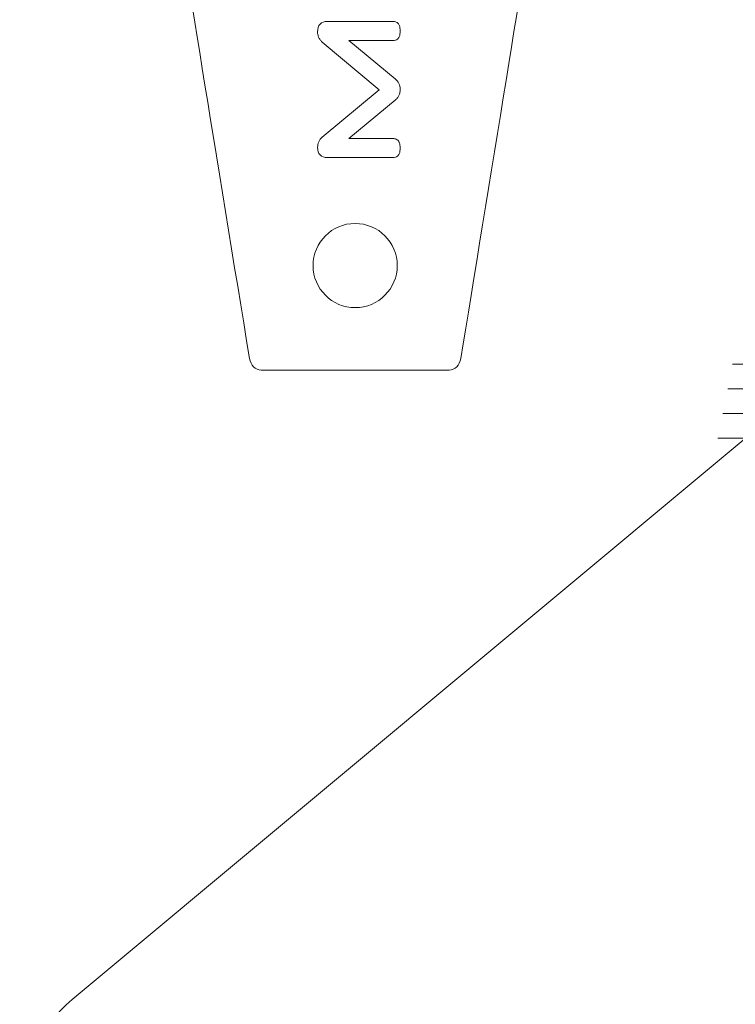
# Model space of a CAD drawing. Header units: inches. Extents: x -5.8 to 5.8, y -5.8 to 5.8.
# Tile 15 of 42: x -5.8 to -4.5, y 2.3 to 4. Entities that reach past the tile are written whole.
import ezdxf

# ---------------------------------------------------------------- set-up
doc = ezdxf.new("R2010")
doc.units = ezdxf.units.IN
doc.header["$MEASUREMENT"] = 0
doc.layers.add('VIEW_HATCHES', color=7, linetype='Continuous')

msp = doc.modelspace()

# ---------------------------------------------------------------- linework, layer by layer
at = {"layer": 'VIEW_HATCHES', "color": 4, "lineweight": 5}
for points in [[(-4.4772, 0.9065), (-4.4772, 0.9065), (-5.6577, 1.8903), (-5.6577, 1.8903), (-5.6577, 1.8903), (-5.7161, 1.9389), (-5.7499, 2.0109), (-5.75, 2.0869), (-5.75, 2.0869), (-5.7501, 2.1629), (-5.716, 2.2353), (-5.6577, 2.284), (-5.6577, 2.284), (-5.6577, 2.284), (-4.4772, 3.2677), (-4.4772, 3.2677), (-4.4772, 3.2677), (-4.4772, 3.2677), (-4.4772, 3.2677), (-4.4772, 3.2677), (-4.4772, 3.2677), (-4.471, 3.2983), (-4.1656, 4.8512), (-3.9972, 5.6868), (-3.9972, 5.6868), (-3.9898, 5.7236), (-3.9574, 5.75), (-3.92, 5.75), (-3.92, 5.75), (-3.92, 5.75), (-2.6709, 5.75), (-2.6709, 5.75), (-2.6709, 5.75), (-2.6335, 5.75), (-2.6012, 5.7235), (-2.5937, 5.6868), (-2.5937, 5.6868), (-2.3902, 4.6773), (-2.1199, 3.2983), (-2.1138, 3.2677), (-2.1138, 3.2677), (-2.1138, 3.2677), (-2.1138, 3.2677), (-2.1138, 3.2677), (-2.1138, 3.2677), (-2.1138, 3.2677), (-0.9333, 2.284), (-0.9333, 2.284), (-0.9333, 2.284), (-0.8748, 2.2354), (-0.841, 2.1633), (-0.841, 2.0874), (-0.841, 2.0874), (-0.8409, 2.0114), (-0.8749, 1.939), (-0.9333, 1.8903), (-0.9333, 1.8903), (-0.9333, 1.8903), (-2.1138, 0.9065), (-2.1138, 0.9065), (-2.1138, 0.9065), (-2.1138, 0.9065), (-2.1138, 0.9065), (-2.1138, 0.9065), (-2.1138, 0.9065), (-2.1199, 0.8759), (-2.4356, -0.7278), (-2.5938, -1.5126), (-2.5938, -1.5126), (-2.6012, -1.5493), (-2.6335, -1.5757), (-2.671, -1.5757), (-2.671, -1.5757), (-2.671, -1.5757), (-3.92, -1.5757), (-3.92, -1.5757), (-3.92, -1.5757), (-3.9575, -1.5757), (-3.9898, -1.5493), (-3.9972, -1.5126), (-3.9972, -1.5126), (-4.2007, -0.5031), (-4.471, 0.8759), (-4.4772, 0.9065), (-4.4772, 0.9065), (-4.4772, 0.9065), (-4.4772, 0.9065), (-4.4772, 0.9065)], [(-4.8495, 4.9496), (-4.8495, 4.9496), (-4.5968, 4.6324), (-4.5968, 4.6324), (-4.5968, 4.6324), (-4.5814, 4.6167), (-4.5725, 4.5935), (-4.5724, 4.5689), (-4.5724, 4.5689), (-4.5724, 4.5444), (-4.5814, 4.5211), (-4.5968, 4.5054), (-4.5968, 4.5054), (-4.5968, 4.5054), (-4.8495, 4.1882), (-4.8495, 4.1882), (-4.8495, 4.1882), (-4.8495, 4.1882), (-4.8495, 4.1882), (-4.8495, 4.1882), (-4.8495, 4.1882), (-4.8511, 4.1783), (-4.9318, 3.6776), (-4.9763, 3.4082), (-4.9763, 3.4082), (-4.9782, 3.3963), (-4.9867, 3.3878), (-4.9966, 3.3878), (-4.9966, 3.3878), (-4.9966, 3.3878), (-5.3264, 3.3878), (-5.3264, 3.3878), (-5.3264, 3.3878), (-5.3363, 3.3878), (-5.3449, 3.3964), (-5.3468, 3.4082), (-5.3468, 3.4082), (-5.4006, 3.7337), (-5.4719, 4.1784), (-5.4736, 4.1882), (-5.4736, 4.1882), (-5.4736, 4.1882), (-5.4736, 4.1882), (-5.4736, 4.1882), (-5.4736, 4.1882), (-5.4736, 4.1882), (-5.7256, 4.5054), (-5.7256, 4.5054), (-5.7256, 4.5054), (-5.7411, 4.5211), (-5.75, 4.5443), (-5.75, 4.5689), (-5.75, 4.5689), (-5.75, 4.5934), (-5.741, 4.6167), (-5.7256, 4.6324), (-5.7256, 4.6324), (-5.7256, 4.6324), (-5.4736, 4.9496), (-5.4736, 4.9496), (-5.4736, 4.9496), (-5.4736, 4.9496), (-5.4736, 4.9496), (-5.4736, 4.9496), (-5.4736, 4.9496), (-5.4719, 4.9595), (-5.3886, 5.4766), (-5.3468, 5.7296), (-5.3468, 5.7296), (-5.3449, 5.7415), (-5.3363, 5.75), (-5.3264, 5.75), (-5.3264, 5.75), (-5.3264, 5.75), (-4.9966, 5.75), (-4.9966, 5.75), (-4.9966, 5.75), (-4.9868, 5.75), (-4.9782, 5.7414), (-4.9763, 5.7296), (-4.9763, 5.7296), (-4.9225, 5.4041), (-4.8512, 4.9594), (-4.8495, 4.9496), (-4.8495, 4.9496), (-4.8495, 4.9496), (-4.8495, 4.9496), (-4.8495, 4.9496)]]:
    msp.add_open_spline(points, degree=3, knots=[0, 0, 0, 0, 0.045455, 0.045455, 0.045455, 0.045455, 0.090909, 0.090909, 0.090909, 0.090909, 0.136364, 0.136364, 0.136364, 0.136364, 0.181818, 0.181818, 0.181818, 0.181818, 0.227273, 0.227273, 0.227273, 0.227273, 0.272727, 0.272727, 0.272727, 0.272727, 0.318182, 0.318182, 0.318182, 0.318182, 0.363636, 0.363636, 0.363636, 0.363636, 0.409091, 0.409091, 0.409091, 0.409091, 0.454545, 0.454545, 0.454545, 0.454545, 0.5, 0.5, 0.5, 0.5, 0.545455, 0.545455, 0.545455, 0.545455, 0.590909, 0.590909, 0.590909, 0.590909, 0.636364, 0.636364, 0.636364, 0.636364, 0.681818, 0.681818, 0.681818, 0.681818, 0.727273, 0.727273, 0.727273, 0.727273, 0.772727, 0.772727, 0.772727, 0.772727, 0.818182, 0.818182, 0.818182, 0.818182, 0.863636, 0.863636, 0.863636, 0.863636, 0.909091, 0.909091, 0.909091, 0.909091, 0.954545, 0.954545, 0.954545, 0.954545, 1, 1, 1, 1], dxfattribs=at)
at = {"layer": 'VIEW_HATCHES', "color": 2, "lineweight": 5}
msp.add_open_spline([(-5.2193, 3.963), (-5.2208, 3.9643), (-5.222, 3.9655), (-5.223, 3.9669), (-5.223, 3.9669), (-5.223, 3.9669), (-5.223, 3.9669), (-5.223, 3.9669), (-5.223, 3.9669), (-5.2241, 3.9683), (-5.225, 3.9698), (-5.2256, 3.9713), (-5.2256, 3.9713), (-5.2256, 3.9713), (-5.2256, 3.9713), (-5.2256, 3.9713), (-5.2256, 3.9713), (-5.2256, 3.9713), (-5.2256, 3.9714), (-5.2256, 3.9714), (-5.2256, 3.9714), (-5.2259, 3.972), (-5.2262, 3.9728), (-5.2264, 3.9736), (-5.2264, 3.9736), (-5.2266, 3.9744), (-5.2268, 3.9752), (-5.227, 3.976), (-5.227, 3.976), (-5.2273, 3.9777), (-5.2274, 3.9794), (-5.2274, 3.9811), (-5.2274, 3.9811), (-5.2274, 3.9868), (-5.226, 3.9912), (-5.2231, 3.9944), (-5.2231, 3.9944), (-5.2202, 3.9976), (-5.2159, 3.9992), (-5.2104, 3.9992), (-5.2104, 3.9992), (-5.2104, 3.9992), (-5.2104, 3.9992), (-5.2104, 3.9992), (-5.2104, 3.9992), (-5.2104, 3.9992), (-5.0957, 3.9992), (-5.0957, 3.9992), (-5.0957, 3.9992), (-5.0933, 3.9992), (-5.0912, 3.9988), (-5.0895, 3.9981), (-5.0895, 3.9981), (-5.0874, 3.9971), (-5.0859, 3.9957), (-5.0848, 3.9938), (-5.0848, 3.9938), (-5.0841, 3.9923), (-5.0835, 3.9906), (-5.0831, 3.9886), (-5.0831, 3.9886), (-5.0828, 3.9867), (-5.0826, 3.9847), (-5.0826, 3.9824), (-5.0826, 3.9824), (-5.0826, 3.9802), (-5.0828, 3.9781), (-5.0831, 3.9762), (-5.0831, 3.9762), (-5.0835, 3.9742), (-5.0841, 3.9725), (-5.0848, 3.9711), (-5.0848, 3.9711), (-5.0848, 3.9711), (-5.0848, 3.971), (-5.0848, 3.971), (-5.0848, 3.971), (-5.0851, 3.9705), (-5.0854, 3.97), (-5.0858, 3.9695), (-5.0858, 3.9695), (-5.0862, 3.969), (-5.0867, 3.9686), (-5.0871, 3.9682), (-5.0871, 3.9682), (-5.0892, 3.9665), (-5.0921, 3.9656), (-5.0957, 3.9656), (-5.0957, 3.9656), (-5.0957, 3.9656), (-5.1727, 3.9656), (-5.1727, 3.9656), (-5.1727, 3.9656), (-5.1727, 3.9656), (-5.0913, 3.8983), (-5.0913, 3.8983), (-5.0913, 3.8983), (-5.0913, 3.8983), (-5.0913, 3.8983), (-5.0913, 3.8983), (-5.0913, 3.8983), (-5.0898, 3.8971), (-5.0886, 3.8958), (-5.0875, 3.8945), (-5.0875, 3.8945), (-5.0864, 3.8932), (-5.0855, 3.8918), (-5.0848, 3.8904), (-5.0848, 3.8904), (-5.0848, 3.8904), (-5.0848, 3.8904), (-5.0848, 3.8904), (-5.0848, 3.8904), (-5.0841, 3.8889), (-5.0835, 3.8873), (-5.0832, 3.8856), (-5.0832, 3.8856), (-5.0828, 3.8839), (-5.0826, 3.8821), (-5.0826, 3.8803), (-5.0826, 3.8803), (-5.0826, 3.8782), (-5.0828, 3.8763), (-5.0831, 3.8745), (-5.0831, 3.8745), (-5.0835, 3.8726), (-5.084, 3.8709), (-5.0847, 3.8694), (-5.0847, 3.8694), (-5.0854, 3.8678), (-5.0864, 3.8664), (-5.0875, 3.865), (-5.0875, 3.865), (-5.0886, 3.8637), (-5.0898, 3.8624), (-5.0913, 3.8612), (-5.0913, 3.8612), (-5.0913, 3.8612), (-5.0913, 3.8612), (-5.0913, 3.8612), (-5.0913, 3.8612), (-5.0913, 3.8612), (-5.1727, 3.7938), (-5.1727, 3.7938), (-5.1727, 3.7938), (-5.1727, 3.7938), (-5.0957, 3.7938), (-5.0957, 3.7938), (-5.0957, 3.7938), (-5.0933, 3.7938), (-5.0912, 3.7934), (-5.0895, 3.7926), (-5.0895, 3.7926), (-5.0874, 3.7917), (-5.0858, 3.7902), (-5.0848, 3.7883), (-5.0848, 3.7883), (-5.0841, 3.7869), (-5.0835, 3.7852), (-5.0831, 3.7832), (-5.0831, 3.7832), (-5.0828, 3.7813), (-5.0826, 3.7792), (-5.0826, 3.777), (-5.0826, 3.777), (-5.0826, 3.7748), (-5.0828, 3.7727), (-5.0831, 3.7709), (-5.0831, 3.7709), (-5.0835, 3.769), (-5.084, 3.7673), (-5.0848, 3.7658), (-5.0848, 3.7658), (-5.0848, 3.7658), (-5.0848, 3.7658), (-5.0848, 3.7658), (-5.0848, 3.7658), (-5.0851, 3.7653), (-5.0854, 3.7648), (-5.0858, 3.7643), (-5.0858, 3.7643), (-5.0862, 3.7638), (-5.0866, 3.7634), (-5.0871, 3.763), (-5.0871, 3.763), (-5.0892, 3.7612), (-5.0921, 3.7603), (-5.0957, 3.7603), (-5.0957, 3.7603), (-5.0957, 3.7603), (-5.2104, 3.7603), (-5.2104, 3.7603), (-5.2104, 3.7603), (-5.2104, 3.7603), (-5.2104, 3.7603), (-5.2104, 3.7603), (-5.2104, 3.7603), (-5.2159, 3.7603), (-5.2201, 3.7619), (-5.2231, 3.7651), (-5.2231, 3.7651), (-5.226, 3.7682), (-5.2274, 3.7726), (-5.2274, 3.7783), (-5.2274, 3.7783), (-5.2274, 3.7819), (-5.2268, 3.7853), (-5.2254, 3.7883), (-5.2254, 3.7883), (-5.2241, 3.7913), (-5.222, 3.794), (-5.2194, 3.7963), (-5.2194, 3.7963), (-5.2194, 3.7963), (-5.2193, 3.7964), (-5.2193, 3.7964), (-5.2193, 3.7964), (-5.2193, 3.7964), (-5.1192, 3.8793), (-5.1192, 3.8793), (-5.1192, 3.8793), (-5.1192, 3.8793), (-5.2193, 3.963), (-5.2193, 3.963), (-5.2193, 3.963), (-5.2193, 3.963), (-5.2193, 3.963), (-5.2193, 3.963)], degree=3, knots=[0, 0, 0, 0, 0.017544, 0.017544, 0.017544, 0.017544, 0.035088, 0.035088, 0.035088, 0.035088, 0.052632, 0.052632, 0.052632, 0.052632, 0.070175, 0.070175, 0.070175, 0.070175, 0.087719, 0.087719, 0.087719, 0.087719, 0.105263, 0.105263, 0.105263, 0.105263, 0.122807, 0.122807, 0.122807, 0.122807, 0.140351, 0.140351, 0.140351, 0.140351, 0.157895, 0.157895, 0.157895, 0.157895, 0.175439, 0.175439, 0.175439, 0.175439, 0.192982, 0.192982, 0.192982, 0.192982, 0.210526, 0.210526, 0.210526, 0.210526, 0.22807, 0.22807, 0.22807, 0.22807, 0.245614, 0.245614, 0.245614, 0.245614, 0.263158, 0.263158, 0.263158, 0.263158, 0.280702, 0.280702, 0.280702, 0.280702, 0.298246, 0.298246, 0.298246, 0.298246, 0.315789, 0.315789, 0.315789, 0.315789, 0.333333, 0.333333, 0.333333, 0.333333, 0.350877, 0.350877, 0.350877, 0.350877, 0.368421, 0.368421, 0.368421, 0.368421, 0.385965, 0.385965, 0.385965, 0.385965, 0.403509, 0.403509, 0.403509, 0.403509, 0.421053, 0.421053, 0.421053, 0.421053, 0.438596, 0.438596, 0.438596, 0.438596, 0.45614, 0.45614, 0.45614, 0.45614, 0.473684, 0.473684, 0.473684, 0.473684, 0.491228, 0.491228, 0.491228, 0.491228, 0.508772, 0.508772, 0.508772, 0.508772, 0.526316, 0.526316, 0.526316, 0.526316, 0.54386, 0.54386, 0.54386, 0.54386, 0.561404, 0.561404, 0.561404, 0.561404, 0.578947, 0.578947, 0.578947, 0.578947, 0.596491, 0.596491, 0.596491, 0.596491, 0.614035, 0.614035, 0.614035, 0.614035, 0.631579, 0.631579, 0.631579, 0.631579, 0.649123, 0.649123, 0.649123, 0.649123, 0.666667, 0.666667, 0.666667, 0.666667, 0.684211, 0.684211, 0.684211, 0.684211, 0.701754, 0.701754, 0.701754, 0.701754, 0.719298, 0.719298, 0.719298, 0.719298, 0.736842, 0.736842, 0.736842, 0.736842, 0.754386, 0.754386, 0.754386, 0.754386, 0.77193, 0.77193, 0.77193, 0.77193, 0.789474, 0.789474, 0.789474, 0.789474, 0.807018, 0.807018, 0.807018, 0.807018, 0.824561, 0.824561, 0.824561, 0.824561, 0.842105, 0.842105, 0.842105, 0.842105, 0.859649, 0.859649, 0.859649, 0.859649, 0.877193, 0.877193, 0.877193, 0.877193, 0.894737, 0.894737, 0.894737, 0.894737, 0.912281, 0.912281, 0.912281, 0.912281, 0.929825, 0.929825, 0.929825, 0.929825, 0.947368, 0.947368, 0.947368, 0.947368, 0.964912, 0.964912, 0.964912, 0.964912, 0.982456, 0.982456, 0.982456, 0.982456, 1, 1, 1, 1], dxfattribs=at)
at = {"layer": 'VIEW_HATCHES', "lineweight": 5}
msp.add_open_spline([(-5.2354, 3.5711), (-5.2354, 3.6119), (-5.2023, 3.6449), (-5.1616, 3.6449), (-5.1616, 3.6449), (-5.1208, 3.6449), (-5.0877, 3.6119), (-5.0877, 3.5711), (-5.0877, 3.5711), (-5.0877, 3.5304), (-5.1208, 3.4973), (-5.1615, 3.4973), (-5.1615, 3.4973), (-5.2023, 3.4973), (-5.2354, 3.5304), (-5.2354, 3.5711)], degree=3, knots=[0, 0, 0, 0, 0.25, 0.25, 0.25, 0.25, 0.5, 0.5, 0.5, 0.5, 0.75, 0.75, 0.75, 0.75, 1, 1, 1, 1], dxfattribs=at)
at = {"layer": 'VIEW_HATCHES', "color": 1, "lineweight": 5}
for points in [[(-4.4995, 3.3983), (-4.4995, 3.3983), (-3.9643, 3.3983), (-3.9643, 3.3983)], [(-4.508, 3.3549), (-4.508, 3.3549), (-4.2792, 3.3549), (-4.2792, 3.3549)], [(-4.5166, 3.3116), (-4.5166, 3.3116), (-3.9644, 3.3116), (-3.9644, 3.3116)], [(-4.5251, 3.2682), (-4.5251, 3.2682), (-4.2792, 3.2682), (-4.2792, 3.2682)]]:
    msp.add_open_spline(points, degree=3, dxfattribs=at)

doc.saveas('drawing.dxf')
